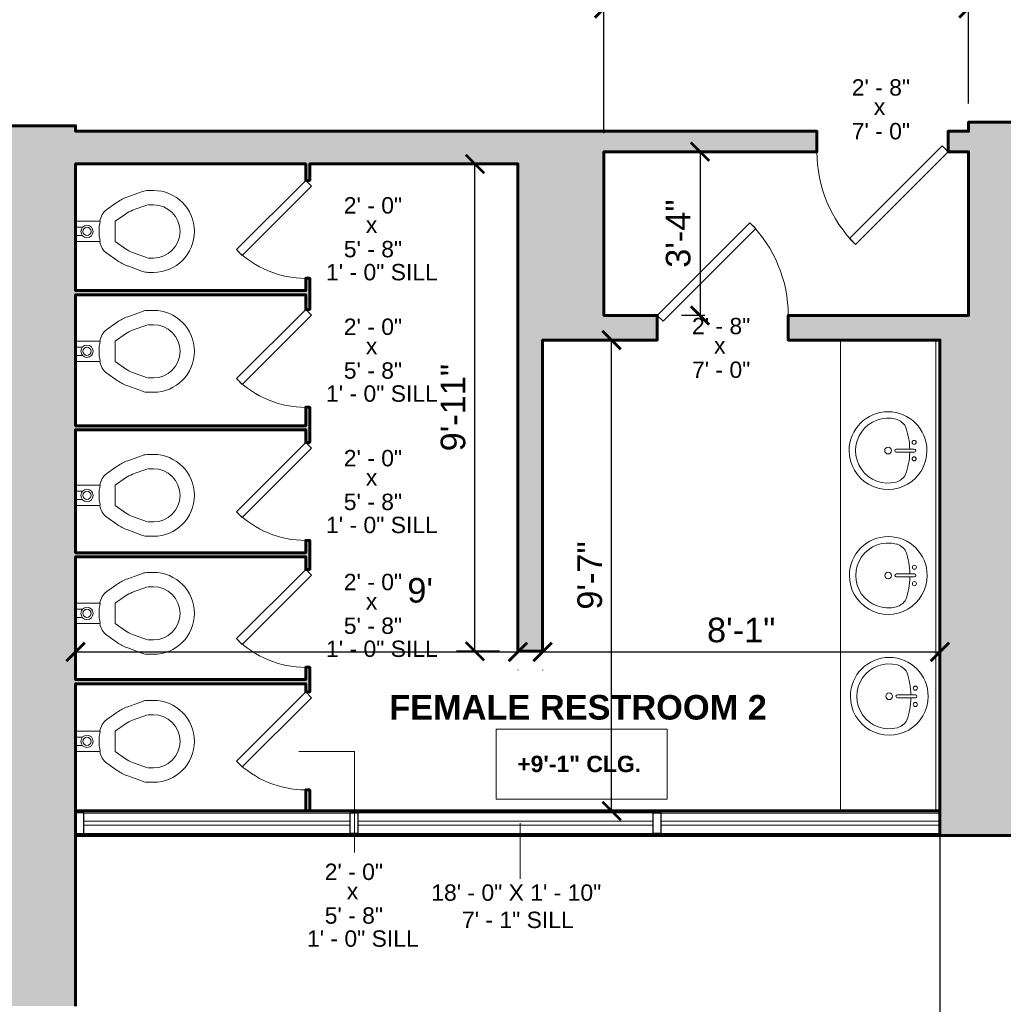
# Model space of a CAD drawing. Header units: inches. Extents: x -2078 to 109126, y -964 to 6385.
# Tile 132 of 256: x 22802 to 23042, y 3680 to 3921. Entities that reach past the tile are written whole.
import ezdxf

# ---------------------------------------------------------------- set-up
doc = ezdxf.new("R2010")
doc.units = ezdxf.units.IN
doc.header["$MEASUREMENT"] = 0
for name, color, linetype, lineweight in [('A-ANNO', 2, 'Continuous', 5), ('A-ANNO-DIMS', 1, 'Continuous', 9), ('A-CASE', 4, 'Continuous', 9), ('A-DOOR', 1, 'Continuous', 18), ('A-FIXT', 150, 'Continuous', 9), ('A-GLAZ-CURT', 52, 'Continuous', 9), ('A-GLAZ-CWMG', 51, 'Continuous', 9), ('A-WALL', 3, 'Continuous', 40)]:
    doc.layers.add(name, color=color, linetype=linetype, lineweight=lineweight)
doc.layers.add('A-HATCH', color=9, linetype='Continuous')
doc.styles.add('Arial_1', font='arial.ttf', dxfattribs={"height": 0.0625})
doc.styles.add('Arial_2', font='arial.ttf', dxfattribs={"height": 3})
doc.styles.add('Arial_B', font='arialbd.ttf', dxfattribs={"height": 4.5})
doc.styles.add('Arial_B_1', font='arialbd.ttf', dxfattribs={"height": 3})
doc.styles.add('JC', font='arial.ttf', dxfattribs={"height": 0.125})
doc.dimstyles.new('JC-DIMS', dxfattribs={"dimtxt": 0.125, "dimasz": 0.09375, "dimexe": 0.09375, "dimexo": 0.09375, "dimgap": 0.046875, "dimtad": 1, "dimdec": 1, "dimzin": 0, "dimdsep": 46, "dimlunit": 4, "dimtxsty": 'JC', "dimblk": 'ARCHTICK', "dimcen": 0.09, "dimclrd": 1, "dimclre": 1, "dimclrt": 256, "dimadec": 0, "dimazin": 0, "dimtfac": 1, "dimtdec": 1, "dimtofl": 0, "dimtmove": 1, "dimatfit": 3, "dimfxl": 1, "dimtolj": 1, "dimtzin": 0, "dimarcsym": 0})

# ---------------------------------------------------------------- blocks, each defined once
blk = doc.blocks.new('JC_DOOR_SINGLE PANEL - SINGLE DOOR-1525218-2nd Floor Plan')
at = {"layer": 'A-DOOR', "lineweight": 30}
for p, q in [((-8.04, -24.21), (14.59, -1.59)), ((14.59, -1.59), (16, -3)), ((16, -3), (-6.63, -25.63)), ((-6.63, -25.63), (-8.04, -24.21))]:
    blk.add_line(p, q, dxfattribs=at)
at = {"layer": 'A-DOOR', "lineweight": 9}
blk.add_arc((16, -3), 32, 180, 225, dxfattribs=at)
blk = doc.blocks.new('JC_DOOR_SINGLE PANEL - SINGLE DOOR-1562050-2nd Floor Plan')
at = {"layer": 'A-DOOR', "lineweight": 30}
for p, q in [((-8.04, -23.71), (14.59, -1.09)), ((14.59, -1.09), (16, -2.5)), ((16, -2.5), (-6.63, -25.13)), ((-6.63, -25.13), (-8.04, -23.71))]:
    blk.add_line(p, q, dxfattribs=at)
at = {"layer": 'A-DOOR', "lineweight": 9}
blk.add_arc((16, -2.5), 32, 180, 225, dxfattribs=at)
blk = doc.blocks.new('M_Toilet-Commercial-Wall-3D - 380mm Seat Height-1661039-2nd Floor Plan')
at = {"layer": 'A-FIXT'}
for p, q in [((5.94, 29.5), (5.94, 28.21)), ((9.44, 28.21), (9.44, 29.5)), ((22.44, 29.5), (22.44, 28.21)), ((25.94, 28.21), (25.94, 29.5)), ((6.18, 26.84), (7.5, 23.22)), ((10.79, 24.42), (9.47, 28.03)), ((22.41, 28.03), (21.1, 24.42)), ((24.38, 23.22), (25.7, 26.84)), ((13.47, 20.15), (11.69, 22.68)), ((20.19, 22.68), (18.42, 20.15)), ((8.82, 20.68), (10.6, 18.14)), ((13.47, 20.15), (18.42, 20.15)), ((21.28, 18.14), (23.06, 20.68)), ((13.44, 16.46), (13.44, 10.5)), ((18.44, 10.5), (18.44, 16.46)), ((14.93, 10.5), (14.93, 12.17)), ((16.95, 10.5), (16.95, 12.17))]:
    blk.add_line(p, q, dxfattribs=at)
for centre, radius, start, end in [((15.94, 29.5), 10, 90, 180), ((15.94, 29.5), 10, 360, 90), ((15.94, 29.5), 6.5, 90, 180), ((15.94, 29.5), 6.5, 360, 90), ((9.94, 28.21), 4, 180, 200), ((21.94, 28.21), 4, 340, 0), ((17.83, 26.98), 7.5, 200, 215), ((14.05, 26.98), 7.5, 325, 340), ((17.83, 26.98), 11, 200, 215), ((14.05, 26.98), 11, 325, 340), ((13.88, 20.43), 4, 215, 263.7549), ((18.01, 20.43), 4, 276.2451, 325), ((15.9, 26.28), 10.07, 255.8499, 284.1501), ((15.94, 13.28), 1.5, 360, 180), ((15.94, 13.28), 1.5, 180, 0), ((15.94, 13.28), 1, 360, 180), ((15.94, 13.28), 1, 180, 360)]:
    blk.add_arc(centre, radius, start, end, dxfattribs=at)
blk = doc.blocks.new('JC_COUNTERTOP - JC_COUNTERTOP-1661372-2nd Floor Plan')
at = {"layer": 'A-CASE'}
for p, q in [((0, 24.22), (-115, 24.22)), ((0, 1), (-115, 1))]:
    blk.add_line(p, q, dxfattribs=at)
blk = doc.blocks.new('Sink Vanity-Round - 19_ x 19_-19254-2nd Floor Plan')
at = {"layer": 'A-FIXT'}
for p, q in [((3.43, 9.73), (3.43, 5.36)), ((4.18, 9.73), (4.18, 5.36))]:
    blk.add_line(p, q, dxfattribs=at)
for centre, radius, start, end in [((3.81, 3.35), 9.5, 90, 270), ((3.81, 3.35), 9.5, 270, 90), ((1.81, 9.73), 0.5, 360, 180), ((1.81, 9.73), 0.5, 180, 360), ((3.81, 9.73), 0.375, 360, 180), ((5.81, 9.73), 0.5, 360, 180), ((5.81, 9.73), 0.5, 180, 360), ((0.05, 4.11), 4.12, 120.7927, 162.1904), ((3.81, -9.17), 17.81, 91.2067, 109.2086), ((3.81, -9.17), 17.81, 70.7914, 88.7933), ((7.56, 4.11), 4.12, 17.8096, 59.2073), ((3.81, 3.35), 7.93, 165.3071, 14.6929), ((3.81, 5.36), 0.375, 180, 360), ((3.81, 3.35), 0.813, 360, 180), ((3.81, 3.35), 0.813, 180, 360)]:
    blk.add_arc(centre, radius, start, end, dxfattribs=at)
blk = doc.blocks.new('JC_DOOR_SINGLE PANEL - SINGLE DOOR-1688723-2nd Floor Plan')
at = {"layer": 'A-DOOR', "lineweight": 30}
for p, q in [((-4.96, 17.42), (-6.37, 16)), ((11.96, 0.5), (-4.96, 17.42)), ((-6.37, 16), (10.55, -0.91)), ((10.55, -0.91), (11.96, 0.5))]:
    blk.add_line(p, q, dxfattribs=at)
at = {"layer": 'A-DOOR', "lineweight": 9}
blk.add_arc((11.96, 0.5), 23.93, 135, 180, dxfattribs=at)
blk = doc.blocks.new('System Panel - Glazed-1664004-2nd Floor Plan')
at = {"layer": 'A-GLAZ-CURT', "lineweight": 18}
for p, q in [((-32.5, 0.5), (32.5, 0.5)), ((-32.5, -0.5), (-32.5, 0.5)), ((32.5, -0.5), (32.5, 0.5)), ((32.5, -0.5), (-32.5, -0.5))]:
    blk.add_line(p, q, dxfattribs=at)
blk = doc.blocks.new('System Panel - Glazed-1664005-2nd Floor Plan')
at = {"layer": 'A-GLAZ-CURT', "lineweight": 18}
for p, q in [((-35.75, 0.5), (32.25, 0.5)), ((-35.75, -0.5), (-35.75, 0.5)), ((-35.75, -0.5), (32.25, -0.5))]:
    blk.add_line(p, q, dxfattribs=at)
blk = doc.blocks.new('System Panel - Glazed-1664006-2nd Floor Plan')
at = {"layer": 'A-GLAZ-CURT', "lineweight": 18}
for p, q in [((-36, 0.5), (36, 0.5)), ((-36, -0.5), (-36, 0.5)), ((36, -0.5), (36, 0.5)), ((36, -0.5), (-36, -0.5))]:
    blk.add_line(p, q, dxfattribs=at)
blk = doc.blocks.new('Rectangular Mullion - 2_5_ x 5_ rectangular-1583997-2nd Floor Plan')
at = {"layer": 'A-GLAZ-CWMG', "lineweight": 30}
for p, q in [((0, 2.5), (-2, 2.5)), ((-2, 2.5), (-2, -2.5)), ((0, 2.5), (0, -2.5)), ((-2, -2.5), (0, -2.5))]:
    blk.add_line(p, q, dxfattribs=at)
blk = doc.blocks.new('Rectangular Mullion - 2_5_ x 5_ rectangular-1664000-2nd Floor Plan')
at = {"layer": 'A-GLAZ-CWMG'}
for p, q in [((487.49, -379.61), (422.49, -379.61)), ((487.49, -384.61), (422.49, -384.61))]:
    blk.add_line(p, q, dxfattribs=at)
blk = doc.blocks.new('Rectangular Mullion - 2_5_ x 5_ rectangular-1664001-2nd Floor Plan')
at = {"layer": 'A-GLAZ-CWMG', "lineweight": 30}
for p, q in [((1, 2.5), (-1, 2.5)), ((-1, 2.5), (-1, -2.5)), ((1, 2.5), (1, -2.5)), ((-1, -2.5), (1, -2.5))]:
    blk.add_line(p, q, dxfattribs=at)
blk = doc.blocks.new('Rectangular Mullion - 2_5_ x 5_ rectangular-1664002-2nd Floor Plan')
at = {"layer": 'A-GLAZ-CWMG'}
for p, q in [((631.49, -379.61), (563.49, -379.61)), ((631.49, -381.61), (631.49, -379.61)), ((631.49, -384.61), (563.49, -384.61)), ((631.49, -384.61), (631.49, -382.61))]:
    blk.add_line(p, q, dxfattribs=at)
blk = doc.blocks.new('Rectangular Mullion - 2_5_ x 5_ rectangular-V19-2nd Floor Plan')
at = {"layer": 'A-GLAZ-CWMG'}
for p, q in [((-77.51, -321.02), (-77.51, -249.02)), ((-72.51, -321.02), (-72.51, -249.02))]:
    blk.add_line(p, q, dxfattribs=at)
blk = doc.blocks.new('_ArchTick')
at = {"color": 0, "linetype": 'ByBlock', "const_width": 0.15}
blk.add_lwpolyline([(-0.5, -0.5), (0.5, 0.5)], dxfattribs=at)
blk = doc.blocks.new('*D921')
at = {"layer": 'A-ANNO-DIMS', "color": 1, "lineweight": -2, "transparency": 16777216}
for p, q in [((23026.88, 3723.02), (23026.88, 3415.15)), ((22815.88, 3545.36), (22815.88, 3415.15)), ((22815.88, 3419.65), (23026.88, 3419.65))]:
    blk.add_line(p, q, dxfattribs=at)
at = {"layer": 'Defpoints', "color": 0, "transparency": 16777216}
for p in [(23026.88, 3727.52), (22815.88, 3549.86), (23026.88, 3419.65)]:
    blk.add_point(p, dxfattribs=at)
at = {"layer": 'A-ANNO-DIMS', "color": 1, "lineweight": -2, "transparency": 16777216, "xscale": 4.5, "yscale": 4.5, "zscale": 4.5, "rotation": 180}
blk.add_blockref('_ArchTick', (22815.88, 3419.65), dxfattribs=at)
at = {"layer": 'A-ANNO-DIMS', "color": 1, "lineweight": -2, "transparency": 16777216, "xscale": 4.5, "yscale": 4.5, "zscale": 4.5}
blk.add_blockref('_ArchTick', (23026.88, 3419.65), dxfattribs=at)
at = {"layer": 'A-ANNO-DIMS', "transparency": 16777216, "insert": (22921.38, 3424.91), "char_height": 6, "width": 0.4874, "attachment_point": 5, "style": 'JC'}
blk.add_mtext('\\A1;17\'-7"', dxfattribs=at)
blk = doc.blocks.new('*D923')
at = {"layer": 'A-ANNO-DIMS', "color": 1, "lineweight": -2, "transparency": 16777216}
for p, q in [((23046.88, 3717.02), (23046.88, 3383.14)), ((21468.88, 3675.2), (21468.88, 3383.14)), ((21468.88, 3387.64), (23046.88, 3387.64))]:
    blk.add_line(p, q, dxfattribs=at)
at = {"layer": 'Defpoints', "color": 0, "transparency": 16777216}
for p in [(23046.88, 3721.52), (21468.88, 3679.7), (23046.88, 3387.64)]:
    blk.add_point(p, dxfattribs=at)
at = {"layer": 'A-ANNO-DIMS', "color": 1, "lineweight": -2, "transparency": 16777216, "xscale": 4.5, "yscale": 4.5, "zscale": 4.5, "rotation": 180}
blk.add_blockref('_ArchTick', (21468.88, 3387.64), dxfattribs=at)
at = {"layer": 'A-ANNO-DIMS', "color": 1, "lineweight": -2, "transparency": 16777216, "xscale": 4.5, "yscale": 4.5, "zscale": 4.5}
blk.add_blockref('_ArchTick', (23046.88, 3387.64), dxfattribs=at)
at = {"layer": 'A-ANNO-DIMS', "transparency": 16777216, "insert": (22257.88, 3392.95), "char_height": 6, "width": 0.5739, "attachment_point": 5, "style": 'JC'}
blk.add_mtext('\\A1;131\'-6"', dxfattribs=at)
blk = doc.blocks.new('*D987')
at = {"layer": 'A-ANNO-DIMS', "color": 1, "lineweight": -2, "transparency": 16777216}
for p, q in [((22815.88, 3767.52), (22815.88, 3761.87)), ((22815.88, 3766.37), (22923.88, 3766.37)), ((22923.88, 3762.02), (22923.88, 3761.87))]:
    blk.add_line(p, q, dxfattribs=at)
at = {"layer": 'Defpoints', "color": 0, "transparency": 16777216}
for p in [(22815.88, 3772.02), (22923.88, 3766.52), (22923.88, 3766.37)]:
    blk.add_point(p, dxfattribs=at)
at = {"layer": 'A-ANNO-DIMS', "color": 1, "lineweight": -2, "transparency": 16777216, "xscale": 4.5, "yscale": 4.5, "zscale": 4.5, "rotation": 180}
blk.add_blockref('_ArchTick', (22815.88, 3766.37), dxfattribs=at)
at = {"layer": 'A-ANNO-DIMS', "color": 1, "lineweight": -2, "transparency": 16777216, "xscale": 4.5, "yscale": 4.5, "zscale": 4.5}
blk.add_blockref('_ArchTick', (22923.88, 3766.37), dxfattribs=at)
at = {"layer": 'A-ANNO-DIMS', "transparency": 16777216, "insert": (22896.87, 3784.41), "char_height": 6, "width": 0.4008, "attachment_point": 1, "line_spacing_factor": 0.941778, "style": 'JC'}
blk.add_mtext("\\A1;9'", dxfattribs=at)
blk = doc.blocks.new('*D989')
at = {"layer": 'A-ANNO-DIMS', "color": 1, "lineweight": -2, "transparency": 16777216}
for p, q in [((22929.88, 3766.37), (23026.88, 3766.37)), ((23026.88, 3767.52), (23026.88, 3761.87)), ((22929.88, 3762.02), (22929.88, 3761.87))]:
    blk.add_line(p, q, dxfattribs=at)
at = {"layer": 'Defpoints', "color": 0, "transparency": 16777216}
for p in [(23026.88, 3772.02), (22929.88, 3766.52), (23026.88, 3766.37)]:
    blk.add_point(p, dxfattribs=at)
at = {"layer": 'A-ANNO-DIMS', "color": 1, "lineweight": -2, "transparency": 16777216, "xscale": 4.5, "yscale": 4.5, "zscale": 4.5, "rotation": 180}
blk.add_blockref('_ArchTick', (22929.88, 3766.37), dxfattribs=at)
at = {"layer": 'A-ANNO-DIMS', "color": 1, "lineweight": -2, "transparency": 16777216, "xscale": 4.5, "yscale": 4.5, "zscale": 4.5}
blk.add_blockref('_ArchTick', (23026.88, 3766.37), dxfattribs=at)
at = {"layer": 'A-ANNO-DIMS', "transparency": 16777216, "insert": (22978.38, 3771.68), "char_height": 6, "width": 0.4008, "attachment_point": 5, "style": 'JC'}
blk.add_mtext('\\A1;8\'-1"', dxfattribs=at)
blk = doc.blocks.new('*D991')
at = {"layer": 'A-ANNO-DIMS', "color": 1, "lineweight": -2, "transparency": 16777216}
for p, q in [((22969.49, 3888.52), (22963.83, 3888.52)), ((22968.33, 3888.52), (22968.33, 3848.52)), ((22969.49, 3848.52), (22963.83, 3848.52))]:
    blk.add_line(p, q, dxfattribs=at)
at = {"layer": 'Defpoints', "color": 0, "transparency": 16777216}
for p in [(22973.99, 3888.52), (22968.33, 3848.52), (22973.99, 3848.52)]:
    blk.add_point(p, dxfattribs=at)
at = {"layer": 'A-ANNO-DIMS', "color": 1, "lineweight": -2, "transparency": 16777216, "xscale": 4.5, "yscale": 4.5, "zscale": 4.5}
for p, rotation in [((22968.33, 3888.52), 90), ((22968.33, 3848.52), 270)]:
    blk.add_blockref('_ArchTick', p, dxfattribs=dict(at, rotation=rotation))
at = {"layer": 'A-ANNO-DIMS', "transparency": 16777216, "insert": (22963.02, 3868.52), "char_height": 6, "width": 0.4008, "attachment_point": 5, "rotation": 90, "style": 'JC'}
blk.add_mtext('\\A1;3\'-4"', dxfattribs=at)
blk = doc.blocks.new('*D993')
at = {"layer": 'A-ANNO-DIMS', "color": 1, "lineweight": -2, "transparency": 16777216}
for p, q in [((22945.59, 3842.52), (22951.25, 3842.52)), ((22946.75, 3727.52), (22946.75, 3842.52)), ((22945.59, 3727.52), (22951.25, 3727.52))]:
    blk.add_line(p, q, dxfattribs=at)
at = {"layer": 'Defpoints', "color": 0, "transparency": 16777216}
for p in [(22941.09, 3842.52), (22946.75, 3842.52), (22941.09, 3727.52)]:
    blk.add_point(p, dxfattribs=at)
at = {"layer": 'A-ANNO-DIMS', "color": 1, "lineweight": -2, "transparency": 16777216, "xscale": 4.5, "yscale": 4.5, "zscale": 4.5}
for p, rotation in [((22946.75, 3842.52), 90), ((22946.75, 3727.52), 270)]:
    blk.add_blockref('_ArchTick', p, dxfattribs=dict(at, rotation=rotation))
at = {"layer": 'A-ANNO-DIMS', "transparency": 16777216, "insert": (22941.44, 3785.02), "char_height": 6, "width": 0.4008, "attachment_point": 5, "rotation": 90, "style": 'JC'}
blk.add_mtext('\\A1;9\'-7"', dxfattribs=at)
blk = doc.blocks.new('*D1015')
at = {"layer": 'A-ANNO-DIMS', "color": 1, "lineweight": -2, "transparency": 16777216}
for p, q in [((22944.88, 3893.02), (22944.88, 3928.01)), ((23033.88, 3900.27), (23033.88, 3928.01)), ((22944.88, 3923.51), (23033.88, 3923.51))]:
    blk.add_line(p, q, dxfattribs=at)
at = {"layer": 'Defpoints', "color": 0, "transparency": 16777216}
for p in [(23033.88, 3923.51), (23033.88, 3895.77), (22944.88, 3888.52)]:
    blk.add_point(p, dxfattribs=at)
at = {"layer": 'A-ANNO-DIMS', "color": 1, "lineweight": -2, "transparency": 16777216, "xscale": 4.5, "yscale": 4.5, "zscale": 4.5, "rotation": 180}
blk.add_blockref('_ArchTick', (22944.88, 3923.51), dxfattribs=at)
at = {"layer": 'A-ANNO-DIMS', "color": 1, "lineweight": -2, "transparency": 16777216, "xscale": 4.5, "yscale": 4.5, "zscale": 4.5}
blk.add_blockref('_ArchTick', (23033.88, 3923.51), dxfattribs=at)
at = {"layer": 'A-ANNO-DIMS', "transparency": 16777216, "insert": (22989.38, 3928.81), "char_height": 6, "width": 0.4008, "attachment_point": 5, "style": 'JC'}
blk.add_mtext('\\A1;7\'-5"', dxfattribs=at)
blk = doc.blocks.new('JC- existing door Tag_quad - JC- existing door Tag_quad-839775-2nd Floor Plan')
at = {"layer": 'A-ANNO', "insert": (-0.0234, 0.0378), "char_height": 0.0625, "width": 0.0505, "attachment_point": 1, "style": 'Arial_1', "bg_fill": 3, "box_fill_scale": 1.25, "bg_fill_color": 256, "bg_fill_true_color": 13158600, "bg_fill_transparency": 0}
blk.add_mtext('x', dxfattribs=at)
blk = doc.blocks.new('*D1025')
at = {"layer": 'A-ANNO-DIMS', "color": 1, "lineweight": -2, "transparency": 16777216}
for p, q in [((22912.22, 3885.52), (22917.88, 3885.52)), ((22913.38, 3766.52), (22913.38, 3885.52)), ((22919.38, 3766.52), (22908.88, 3766.52))]:
    blk.add_line(p, q, dxfattribs=at)
at = {"layer": 'Defpoints', "color": 0, "transparency": 16777216}
for p in [(22907.72, 3885.52), (22913.38, 3885.52), (22923.88, 3766.52)]:
    blk.add_point(p, dxfattribs=at)
at = {"layer": 'A-ANNO-DIMS', "color": 1, "lineweight": -2, "transparency": 16777216, "xscale": 4.5, "yscale": 4.5, "zscale": 4.5}
for p, rotation in [((22913.38, 3885.52), 90), ((22913.38, 3766.52), 270)]:
    blk.add_blockref('_ArchTick', p, dxfattribs=dict(at, rotation=rotation))
at = {"layer": 'A-ANNO-DIMS', "transparency": 16777216, "insert": (22908.06, 3826.02), "char_height": 6, "width": 0.4874, "attachment_point": 5, "rotation": 90, "style": 'JC'}
blk.add_mtext('\\A1;9\'-11"', dxfattribs=at)

msp = doc.modelspace()

# ---------------------------------------------------------------- hatches: boundary and pattern name
at = {"layer": 'A-HATCH'}
h = msp.add_hatch(color=256, dxfattribs=at)
h.dxf.hatch_style = 1
h.paths.add_polyline_path([(23046.881, 3866.741), (23046.695, 3866.741), (23046.695, 3874.741), (23046.881, 3874.741), (23046.881, 3895.771), (23033.881, 3895.771), (23033.881, 3893.521), (23028.881, 3893.521), (23028.881, 3888.521), (23033.881, 3888.521), (23033.881, 3848.521), (22989.881, 3848.521), (22989.881, 3842.521), (23026.881, 3842.521), (23026.881, 3727.521), (23026.881, 3721.521), (23046.881, 3721.521)])
h = msp.add_hatch(color=256, dxfattribs=at)
h.dxf.hatch_style = 1
h.paths.add_polyline_path([(22815.883, 3885.521), (22872.065, 3885.521), (22872.065, 3881.521), (22873.065, 3881.521), (22873.065, 3885.521), (22923.881, 3885.521), (22923.881, 3766.521), (22929.881, 3766.521), (22929.881, 3842.521), (22957.881, 3842.521), (22957.881, 3848.521), (22944.881, 3848.521), (22944.881, 3888.521), (22996.881, 3888.521), (22996.881, 3893.521), (22815.883, 3893.521), (22815.883, 3894.848), (22775.881, 3894.848), (22775.881, 3889.848), (22794.883, 3889.848), (22794.883, 3722.862), (22776.881, 3722.862), (22776.881, 3717.862), (22794.883, 3717.862), (22794.883, 3679.862), (22807.883, 3679.862), (22811.429, 3679.862), (22812.429, 3679.862), (22815.883, 3679.862), (22815.883, 3758.596), (22872.065, 3758.596), (22872.065, 3756.596), (22873.065, 3756.596), (22873.065, 3762.596), (22872.065, 3762.596), (22872.065, 3759.596), (22815.883, 3759.596), (22815.883, 3789.596), (22872.065, 3789.596), (22872.065, 3786.521), (22873.065, 3786.521), (22873.065, 3793.596), (22872.065, 3793.596), (22872.065, 3790.596), (22815.883, 3790.596), (22815.883, 3820.596), (22872.065, 3820.596), (22872.065, 3817.521), (22873.065, 3817.521), (22873.065, 3826.096), (22872.065, 3826.096), (22872.065, 3821.596), (22815.883, 3821.596), (22815.883, 3853.596), (22872.065, 3853.596), (22872.065, 3850.021), (22873.065, 3850.021), (22873.065, 3857.596), (22872.065, 3857.596), (22872.065, 3854.596), (22815.883, 3854.596)])

# ---------------------------------------------------------------- linework, layer by layer
at = {"layer": 'A-ANNO'}
for p, q in [((22870.35, 3742.067), (22883.972, 3742.067)), ((22883.972, 3742.067), (22883.972, 3717.334)), ((22924.382, 3724.521), (22924.382, 3710.918))]:
    msp.add_line(p, q, dxfattribs=at)
at = {"layer": 'A-ANNO', "flags": 128}
msp.add_lwpolyline([(22918.596, 3747.46), (22960.332, 3747.46), (22960.332, 3730.391), (22918.596, 3730.391)], close=True, dxfattribs=at)
at = {"layer": 'A-WALL', "lineweight": 60}
msp.add_line((23026.881, 3727.521), (23026.881, 3721.521), dxfattribs=at)
msp.add_lwpolyline([(22872.065, 3727.521), (22872.065, 3732.67), (22873.065, 3732.67), (22873.065, 3727.521)], dxfattribs=at)

# ---------------------------------------------------------------- block references
at = {"layer": 'A-CASE', "rotation": 89.9999999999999}
msp.add_blockref('JC_COUNTERTOP - JC_COUNTERTOP-1661372-2nd Floor Plan', (23026.881, 3842.521), dxfattribs=at)
at = {"layer": 'A-DOOR'}
msp.add_blockref('JC_DOOR_SINGLE PANEL - SINGLE DOOR-1562050-2nd Floor Plan', (23012.881, 3891.021), dxfattribs=at)
for name, p, rotation in [('JC_DOOR_SINGLE PANEL - SINGLE DOOR-1688723-2nd Floor Plan', (22872.565, 3869.559), 89.99999999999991), ('JC_DOOR_SINGLE PANEL - SINGLE DOOR-1525218-2nd Floor Plan', (22973.881, 3845.521), 180), ('JC_DOOR_SINGLE PANEL - SINGLE DOOR-1688723-2nd Floor Plan', (22872.565, 3838.059), 89.99999999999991), ('JC_DOOR_SINGLE PANEL - SINGLE DOOR-1688723-2nd Floor Plan', (22872.565, 3805.559), 89.99999999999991), ('JC_DOOR_SINGLE PANEL - SINGLE DOOR-1688723-2nd Floor Plan', (22872.565, 3774.559), 89.99999999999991), ('JC_DOOR_SINGLE PANEL - SINGLE DOOR-1688723-2nd Floor Plan', (22872.565, 3744.633), 89.99999999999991)]:
    msp.add_blockref(name, p, dxfattribs=dict(at, rotation=rotation))
at = {"layer": 'A-FIXT'}
for name, p, rotation in [('M_Toilet-Commercial-Wall-3D - 380mm Seat Height-1661039-2nd Floor Plan', (22805.383, 3884.991), 269.9999999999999), ('M_Toilet-Commercial-Wall-3D - 380mm Seat Height-1661039-2nd Floor Plan', (22805.383, 3855.712), 269.9999999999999), ('Sink Vanity-Round - 19_ x 19_-19254-2nd Floor Plan', (23010.883, 3819.327), 270), ('M_Toilet-Commercial-Wall-3D - 380mm Seat Height-1661039-2nd Floor Plan', (22805.383, 3820.528), 269.9999999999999), ('Sink Vanity-Round - 19_ x 19_-19254-2nd Floor Plan', (23010.937, 3788.844), 270), ('M_Toilet-Commercial-Wall-3D - 380mm Seat Height-1661039-2nd Floor Plan', (22805.383, 3791.712), 269.9999999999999), ('Sink Vanity-Round - 19_ x 19_-19254-2nd Floor Plan', (23011.177, 3759.327), 270), ('M_Toilet-Commercial-Wall-3D - 380mm Seat Height-1661039-2nd Floor Plan', (22805.383, 3760.462), 269.9999999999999)]:
    msp.add_blockref(name, p, dxfattribs=dict(at, rotation=rotation))
at = {"layer": 'A-GLAZ-CURT', "lineweight": 18}
for name, p in [('System Panel - Glazed-1664004-2nd Floor Plan', (22850.383, 3724.521)), ('System Panel - Glazed-1664006-2nd Floor Plan', (22920.883, 3724.521)), ('System Panel - Glazed-1664005-2nd Floor Plan', (22994.633, 3724.521))]:
    msp.add_blockref(name, p, dxfattribs=at)
at = {"layer": 'A-GLAZ-CWMG'}
for name, p, rotation in [('Rectangular Mullion - 2_5_ x 5_ rectangular-1583997-2nd Floor Plan', (22815.883, 3724.521), 180), ('Rectangular Mullion - 2_5_ x 5_ rectangular-V19-2nd Floor Plan', (22635.865, 3799.531), 89.9999999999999)]:
    msp.add_blockref(name, p, dxfattribs=dict(at, rotation=rotation))
for name in ['Rectangular Mullion - 2_5_ x 5_ rectangular-1664000-2nd Floor Plan', 'Rectangular Mullion - 2_5_ x 5_ rectangular-1664002-2nd Floor Plan']:
    msp.add_blockref(name, (22395.391, 4106.63), dxfattribs=at)
at = {"layer": 'A-GLAZ-CWMG', "lineweight": 30, "extrusion": (0, 0, -1), "rotation": 180}
for p in [(-22883.883, 3724.521), (-22957.883, 3724.521)]:
    msp.add_blockref('Rectangular Mullion - 2_5_ x 5_ rectangular-1664001-2nd Floor Plan', p, dxfattribs=at)

# ---------------------------------------------------------------- texts
at = {"layer": 'A-ANNO', "attachment_point": 1}
for s, insert, char_height, width, style in [('2\' - 8"', (23005.373, 3906.217), 4, 17.978, 'Arial_2'), ('7\' - 0"', (23005.373, 3895.535), 4, 17.978, 'Arial_2'), ('2\' - 0"', (22881.359, 3877.412), 4, 17.978, 'Arial_2'), ('5\' - 8"', (22881.359, 3866.731), 4, 17.978, 'Arial_2'), ('1\' - 0" SILL', (22877.026, 3861.104), 4, 29.95305, 'Arial_2'), ('2\' - 0"', (22881.359, 3847.765), 4, 17.978, 'Arial_2'), ('2\' - 8"', (22966.373, 3847.947), 4, 17.978, 'Arial_2'), ('5\' - 8"', (22881.359, 3837.084), 4, 17.978, 'Arial_2'), ('7\' - 0"', (22966.373, 3837.266), 4, 17.978, 'Arial_2'), ('1\' - 0" SILL', (22877.026, 3831.457), 4, 29.95305, 'Arial_2'), ('2\' - 0"', (22881.359, 3815.681), 4, 17.978, 'Arial_2'), ('5\' - 8"', (22881.359, 3804.999), 4, 17.978, 'Arial_2'), ('1\' - 0" SILL', (22877.026, 3799.373), 4, 29.95305, 'Arial_2'), ('2\' - 0"', (22881.359, 3785.434), 4, 17.978, 'Arial_2'), ('5\' - 8"', (22881.359, 3774.752), 4, 17.978, 'Arial_2'), ('1\' - 0" SILL', (22877.026, 3769.125), 4, 29.95305, 'Arial_2'), ('FEMALE RESTROOM 2', (22892.45, 3755.833), 6, 104.838, 'Arial_B'), ('+9\'-1" CLG.', (22923.716, 3741.006), 4, 37.976, 'Arial_B_1'), ('2\' - 0"', (22876.702, 3714.664), 4, 17.978, 'Arial_2'), ('18\' - 0" X 1\' - 10"', (22902.713, 3709.585), 4, 52.318, 'Arial_2'), ('5\' - 8"', (22876.702, 3703.983), 4, 17.978, 'Arial_2'), ('7\' - 1" SILL', (22910.213, 3702.918), 4, 34.138, 'Arial_2'), ('1\' - 0" SILL', (22872.369, 3698.356), 4, 29.95305, 'Arial_2')]:
    msp.add_mtext(s, dxfattribs=dict(at, insert=insert, char_height=char_height, width=width, style=style))

# ---------------------------------------------------------------- dimensions: what is measured, and where the dimension line sits
at = {"layer": 'A-ANNO-DIMS'}
for base, p1, p2, picture, middle in [((23033.881, 3923.51), (22944.881, 3888.521), (23033.881, 3895.771), '*D1015', (22989.381, 3928.812)), ((23026.881, 3766.366), (22929.881, 3766.521), (23026.881, 3772.023), '*D989', (22978.381, 3771.68)), ((23026.881, 3419.652), (22815.883, 3549.862), (23026.881, 3727.521), '*D921', (22921.382, 3424.914)), ((23046.881, 3387.639), (21468.881, 3679.705), (23046.881, 3721.521), '*D923', (22257.881, 3392.955))]:
    dim = msp.add_linear_dim(base=base, p1=p1, p2=p2, dimstyle='JC-DIMS', dxfattribs=at)
    dim.commit()
    dim.dimension.update_dxf_attribs({"geometry": picture, "text_midpoint": middle})
for base, p1, p2, picture, middle in [((22968.331, 3848.521), (22973.988, 3888.521), (22973.988, 3848.521), '*D991', (22963.016, 3868.521)), ((22913.376, 3885.521), (22923.881, 3766.521), (22907.719, 3885.521), '*D1025', (22908.063, 3826.021)), ((22946.75, 3842.521), (22941.093, 3727.521), (22941.093, 3842.521), '*D993', (22941.437, 3785.021))]:
    dim = msp.add_linear_dim(base=base, p1=p1, p2=p2, angle=90, dimstyle='JC-DIMS', dxfattribs=at)
    dim.commit()
    dim.dimension.update_dxf_attribs({"geometry": picture, "text_midpoint": middle})
dim = msp.add_linear_dim(base=(22923.881, 3766.366), p1=(22815.883, 3772.023), p2=(22923.881, 3766.521), dimstyle='JC-DIMS', dxfattribs=at)
dim.commit()
dim.dimension.update_dxf_attribs({"geometry": '*D987', "text_midpoint": (22899.635, 3774.156), "dimtype": 160})

# ---------------------------------------------------------------- next in the draw order: block references
at = {"layer": 'A-ANNO', "xscale": 64, "yscale": 64, "zscale": 64}
for p in [(23012.258, 3899.08), (22888.245, 3870.275), (22888.245, 3840.628), (22973.258, 3840.81), (22888.245, 3808.544), (22888.245, 3778.296), (22883.587, 3707.527)]:
    msp.add_blockref('JC- existing door Tag_quad - JC- existing door Tag_quad-839775-2nd Floor Plan', p, dxfattribs=at)

# ---------------------------------------------------------------- next in the draw order: linework, layer by layer
at = {"layer": 'A-WALL', "lineweight": 60}
for points in [[(22815.883, 3721.521), (22816.382, 3721.521), (23026.881, 3721.521), (23046.881, 3721.521), (23046.881, 3866.741), (23046.695, 3866.741), (23046.695, 3874.741), (23046.881, 3874.741), (23046.881, 3895.771), (23033.881, 3895.771), (23033.881, 3893.521), (23028.881, 3893.521), (23028.881, 3888.521), (23033.881, 3888.521), (23033.881, 3848.521), (22989.881, 3848.521), (22989.881, 3842.521), (23026.881, 3842.521), (23026.881, 3727.521), (22816.382, 3727.521), (22815.883, 3727.521)], [(22815.883, 3679.862), (22815.883, 3758.596), (22872.065, 3758.596), (22872.065, 3756.596), (22873.065, 3756.596), (22873.065, 3762.596), (22872.065, 3762.596), (22872.065, 3759.596), (22815.883, 3759.596), (22815.883, 3789.596), (22872.065, 3789.596), (22872.065, 3786.521), (22873.065, 3786.521), (22873.065, 3793.596), (22872.065, 3793.596), (22872.065, 3790.596), (22815.883, 3790.596), (22815.883, 3820.596), (22872.065, 3820.596), (22872.065, 3817.521), (22873.065, 3817.521), (22873.065, 3826.096), (22872.065, 3826.096), (22872.065, 3821.596), (22815.883, 3821.596), (22815.883, 3853.596), (22872.065, 3853.596), (22872.065, 3850.021), (22873.065, 3850.021), (22873.065, 3857.596), (22872.065, 3857.596), (22872.065, 3854.596), (22815.883, 3854.596), (22815.883, 3885.521), (22872.065, 3885.521), (22872.065, 3881.521), (22873.065, 3881.521), (22873.065, 3885.521), (22923.881, 3885.521), (22923.881, 3766.521), (22929.881, 3766.521), (22929.881, 3842.521), (22957.881, 3842.521), (22957.881, 3848.521), (22944.881, 3848.521), (22944.881, 3888.521), (22996.881, 3888.521), (22996.881, 3893.521), (22815.883, 3893.521), (22815.883, 3894.848), (22775.881, 3894.848)]]:
    msp.add_lwpolyline(points, dxfattribs=at)

doc.saveas('drawing.dxf')
